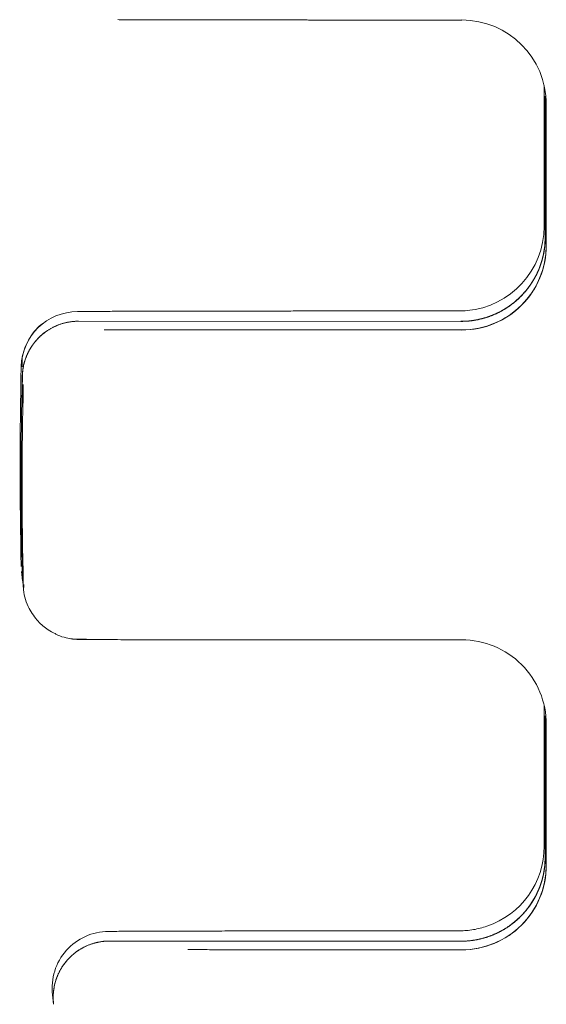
# Model space of a CAD drawing. Header units: millimetres. Extents: x 25069 to 61396, y 8621 to 21558.
# Tile 213 of 256: x 38255 to 38264, y 12416 to 12434. Entities that reach past the tile are written whole.
import ezdxf

# ---------------------------------------------------------------- set-up
doc = ezdxf.new("R2010")
doc.units = ezdxf.units.MM
doc.layers.add('10', color=7, linetype='Continuous')

msp = doc.modelspace()

# ---------------------------------------------------------------- linework, layer by layer
at = {"layer": '10', "color": 7, "linetype": 'Continuous', "lineweight": 18}
for p, q in [((38262.691, 12433.964), (38260.491, 12433.964)), ((38264.153, 12432.799), (38264.153, 12430.301)), ((38264.174, 12432.615), (38264.174, 12430.115)), ((38262.674, 12428.616), (38255.893, 12428.619)), ((38254.881, 12424.177), (38254.899, 12424.009)), ((38254.9, 12424.008), (38254.916, 12423.86)), ((38262.691, 12422.964), (38259.912, 12422.964)), ((38264.153, 12421.799), (38264.153, 12419.301)), ((38264.174, 12421.615), (38264.174, 12419.115)), ((38262.674, 12417.616), (38256.442, 12417.618)), ((38255.449, 12416.497), (38255.43, 12416.666))]:
    msp.add_line(p, q, dxfattribs=at)
at = {"layer": '10', "color": 7, "linetype": 'Continuous', "lineweight": 13}
for p, q in [((38264.191, 12432.464), (38264.191, 12429.964)), ((38262.691, 12428.463), (38259.912, 12428.463)), ((38256.032, 12422.979), (38255.786, 12422.979)), ((38264.191, 12421.464), (38264.191, 12418.964)), ((38262.691, 12417.463), (38260.491, 12417.463))]:
    msp.add_line(p, q, dxfattribs=at)
at = {"layer": '10', "color": 7, "linetype": 'Continuous', "lineweight": 18}
for centre, major_axis, ratio, start_param, end_param in [((38262.691, 12432.464), (1.491, 0.167), 0.999999, -0.111645, 1.459151), ((38262.653, 12430.301), (1.491, 0.167), 0.999999, 4.689807, 6.171533), ((38262.674, 12430.117), (-1.12, 0.998), 0.99954, 2.298662, 3.869458), ((38262.691, 12429.964), (1.491, 0.167), 0.999999, 4.600736, 6.171532), ((38255.874, 12427.789), (0.994, 0.111), 0.999999, 1.459147, 3.006763), ((38255.893, 12427.62), (-0.747, 0.666), 0.99954, -0.842931, 0.704684), ((38331.354, 12426.039), (76.024, 8.523), 0.999999, 3.006763, 3.053124), ((38331.377, 12425.835), (-57.118, 50.919), 0.99954, 0.704669, 0.751031), ((38331.39, 12425.721), (76.024, 8.523), 0.999999, 3.006762, 3.053124), ((38255.91, 12423.971), (0.707, 0.707), 1, 2.379375, 2.467855), ((38262.691, 12421.464), (1.491, 0.167), 0.999999, -0.111649, 1.459148), ((38262.653, 12419.301), (1.491, 0.167), 0.999999, -1.352921, -0.111652), ((38262.674, 12419.117), (-1.12, 0.998), 0.99954, 2.298662, 3.869458), ((38262.691, 12418.964), (1.491, 0.167), 0.999999, 4.600736, 6.171532), ((38256.423, 12416.789), (0.994, 0.111), 0.999999, 1.459148, 3.152769), ((38256.442, 12416.619), (-0.747, 0.666), 0.99954, -0.842931, 0.85069)]:
    msp.add_ellipse(centre, major_axis=major_axis, ratio=ratio, start_param=start_param, end_param=end_param, dxfattribs=at)
at = {"layer": '10', "color": 7, "linetype": 'Continuous', "lineweight": 13}
for centre, major_axis, ratio, start_param, end_param in [((38262.691, 12432.463), (1.061, 1.061), 1, 5.498902, 5.613675), ((38262.691, 12429.963), (1.491, 0.167), 0.999999, 4.600619, 6.172651), ((38331.391, 12425.713), (76.024, 8.523), 0.999999, 3.006661, 3.053022), ((38262.691, 12421.463), (1.061, 1.061), 1, 5.498902, 5.613675), ((38262.691, 12418.963), (1.491, 0.167), 0.999999, 4.600619, 6.172651)]:
    msp.add_ellipse(centre, major_axis=major_axis, ratio=ratio, start_param=start_param, end_param=end_param, dxfattribs=at)
at = {"layer": '10', "color": 7, "linetype": 'Continuous', "lineweight": 18}
for points, knots in [([(38260.491, 12433.964), (38260.359, 12433.964), (38260.227, 12433.964), (38260.062, 12433.964), (38260.029, 12433.964), (38259.963, 12433.964), (38259.865, 12433.965), (38259.768, 12433.965), (38259.575, 12433.965), (38259.322, 12433.965), (38259.075, 12433.965), (38258.892, 12433.965), (38258.832, 12433.965), (38258.742, 12433.965), (38258.712, 12433.965), (38258.653, 12433.965), (38258.506, 12433.965), (38258.252, 12433.966), (38258.042, 12433.966), (38257.838, 12433.966), (38257.74, 12433.966), (38257.551, 12433.967), (38257.462, 12433.967), (38257.295, 12433.967), (38257.138, 12433.967), (38257.002, 12433.968), (38256.924, 12433.968), (38256.908, 12433.968), (38256.878, 12433.968), (38256.863, 12433.968), (38256.821, 12433.968), (38256.794, 12433.969), (38256.717, 12433.969), (38256.653, 12433.969), (38256.601, 12433.969), (38256.587, 12433.97)], [0, 0, 0, 0, 0.074383, 0.074383, 0.092978, 0.092978, 0.111574, 0.148765, 0.148765, 0.223148, 0.297531, 0.297531, 0.334722, 0.334722, 0.353318, 0.353318, 0.371913, 0.446296, 0.520678, 0.520678, 0.595061, 0.595061, 0.669444, 0.669444, 0.743826, 0.818209, 0.818209, 0.836805, 0.836805, 0.8554, 0.8554, 0.892592, 0.892592, 0.966974, 1, 1, 1, 1]), ([(38264.174, 12430.115), (38264.174, 12430.111), (38264.174, 12430.104), (38264.174, 12430.094), (38264.173, 12430.083), (38264.173, 12430.073), (38264.173, 12430.062), (38264.172, 12430.051), (38264.172, 12430.041), (38264.171, 12430.03), (38264.171, 12430.019), (38264.17, 12430.008), (38264.169, 12429.998), (38264.168, 12429.987), (38264.167, 12429.976), (38264.166, 12429.965), (38264.165, 12429.953), (38264.164, 12429.942), (38264.163, 12429.931), (38264.161, 12429.92), (38264.16, 12429.909), (38264.158, 12429.897), (38264.156, 12429.886), (38264.154, 12429.875), (38264.153, 12429.863), (38264.151, 12429.852), (38264.149, 12429.84), (38264.146, 12429.829), (38264.144, 12429.817), (38264.142, 12429.806), (38264.139, 12429.794), (38264.137, 12429.783), (38264.134, 12429.771), (38264.131, 12429.759), (38264.128, 12429.747), (38264.125, 12429.736), (38264.122, 12429.724), (38264.119, 12429.712), (38264.115, 12429.7), (38264.112, 12429.688), (38264.108, 12429.677), (38264.105, 12429.665), (38264.101, 12429.653), (38264.097, 12429.641), (38264.093, 12429.629), (38264.089, 12429.617), (38264.084, 12429.605), (38264.08, 12429.593), (38264.076, 12429.581), (38264.071, 12429.569), (38264.066, 12429.557), (38264.061, 12429.545), (38264.056, 12429.533), (38264.051, 12429.521), (38264.046, 12429.509), (38264.04, 12429.497), (38264.035, 12429.485), (38264.029, 12429.472), (38264.024, 12429.46), (38264.018, 12429.448), (38264.012, 12429.436), (38264.005, 12429.424), (38263.999, 12429.412), (38263.993, 12429.4), (38263.986, 12429.388), (38263.979, 12429.376), (38263.973, 12429.364), (38263.966, 12429.352), (38263.958, 12429.34), (38263.951, 12429.329), (38263.944, 12429.317), (38263.936, 12429.305), (38263.929, 12429.293), (38263.921, 12429.281), (38263.913, 12429.269), (38263.905, 12429.258), (38263.897, 12429.246), (38263.888, 12429.234), (38263.88, 12429.223), (38263.871, 12429.211), (38263.862, 12429.2), (38263.853, 12429.188), (38263.844, 12429.177), (38263.835, 12429.165), (38263.825, 12429.154), (38263.816, 12429.143), (38263.806, 12429.131), (38263.796, 12429.12), (38263.786, 12429.109), (38263.776, 12429.098), (38263.766, 12429.087), (38263.756, 12429.076), (38263.745, 12429.065), (38263.734, 12429.054), (38263.724, 12429.043), (38263.713, 12429.033), (38263.701, 12429.022), (38263.69, 12429.012), (38263.679, 12429.001), (38263.667, 12428.991), (38263.655, 12428.981), (38263.643, 12428.971), (38263.631, 12428.96), (38263.619, 12428.95), (38263.607, 12428.941), (38263.594, 12428.931), (38263.582, 12428.921), (38263.569, 12428.912), (38263.556, 12428.902), (38263.543, 12428.893), (38263.53, 12428.883), (38263.517, 12428.874), (38263.503, 12428.865), (38263.49, 12428.856), (38263.476, 12428.848), (38263.462, 12428.839), (38263.448, 12428.83), (38263.434, 12428.822), (38263.419, 12428.814), (38263.405, 12428.805), (38263.39, 12428.797), (38263.376, 12428.789), (38263.361, 12428.782), (38263.346, 12428.774), (38263.331, 12428.767), (38263.315, 12428.759), (38263.3, 12428.752), (38263.285, 12428.745), (38263.269, 12428.738), (38263.253, 12428.732), (38263.237, 12428.725), (38263.221, 12428.719), (38263.205, 12428.713), (38263.189, 12428.706), (38263.172, 12428.701), (38263.156, 12428.695), (38263.139, 12428.689), (38263.123, 12428.684), (38263.106, 12428.679), (38263.089, 12428.674), (38263.072, 12428.669), (38263.055, 12428.665), (38263.037, 12428.66), (38263.02, 12428.656), (38263.003, 12428.652), (38262.985, 12428.648), (38262.967, 12428.644), (38262.95, 12428.641), (38262.932, 12428.638), (38262.914, 12428.635), (38262.896, 12428.632), (38262.878, 12428.629), (38262.86, 12428.627), (38262.841, 12428.625), (38262.823, 12428.623), (38262.805, 12428.621), (38262.786, 12428.62), (38262.767, 12428.618), (38262.749, 12428.617), (38262.73, 12428.617), (38262.711, 12428.616), (38262.693, 12428.616), (38262.68, 12428.616), (38262.674, 12428.616)], [0, 0, 0, 0, 0.004278, 0.008577, 0.012898, 0.017241, 0.021605, 0.025992, 0.030401, 0.034832, 0.039285, 0.043761, 0.048259, 0.052779, 0.057322, 0.061887, 0.066475, 0.071086, 0.075719, 0.080375, 0.085054, 0.089756, 0.094481, 0.099229, 0.104, 0.108794, 0.113611, 0.118452, 0.123316, 0.128203, 0.133113, 0.138047, 0.143005, 0.147986, 0.15299, 0.158018, 0.16307, 0.168146, 0.173245, 0.178368, 0.183516, 0.188686, 0.193881, 0.1991, 0.204343, 0.20961, 0.214901, 0.220217, 0.225556, 0.23092, 0.236308, 0.24172, 0.247157, 0.252618, 0.258103, 0.263613, 0.269148, 0.274707, 0.28029, 0.285898, 0.291531, 0.297188, 0.30287, 0.308577, 0.314309, 0.320065, 0.325846, 0.331652, 0.337483, 0.343339, 0.34922, 0.355125, 0.361056, 0.367012, 0.372993, 0.378999, 0.38503, 0.391086, 0.397167, 0.403274, 0.409406, 0.415563, 0.421745, 0.427952, 0.434185, 0.440444, 0.446727, 0.453036, 0.459371, 0.46573, 0.472116, 0.478527, 0.484963, 0.491425, 0.497912, 0.504425, 0.510964, 0.517528, 0.524118, 0.530733, 0.537374, 0.544041, 0.550734, 0.557452, 0.564196, 0.570966, 0.577762, 0.584583, 0.591431, 0.598304, 0.605203, 0.612128, 0.619079, 0.626055, 0.633058, 0.640087, 0.647142, 0.654222, 0.661329, 0.668462, 0.67562, 0.682805, 0.690016, 0.697253, 0.704516, 0.711805, 0.719121, 0.726462, 0.73383, 0.741224, 0.748644, 0.75609, 0.763563, 0.771061, 0.778586, 0.786138, 0.793715, 0.801319, 0.808949, 0.816606, 0.824289, 0.831998, 0.839733, 0.847495, 0.855284, 0.863098, 0.87094, 0.878807, 0.886701, 0.894622, 0.902569, 0.910542, 0.918542, 0.926568, 0.934621, 0.942701, 0.950806, 0.958939, 0.967098, 0.975284, 0.983496, 0.991735, 1, 1, 1, 1]), ([(38262.653, 12428.801), (38262.54, 12428.801), (38262.427, 12428.801), (38262.201, 12428.801), (38262.089, 12428.801), (38261.752, 12428.801), (38261.531, 12428.801), (38261.095, 12428.8), (38260.665, 12428.8), (38260.247, 12428.8), (38259.939, 12428.8), (38259.837, 12428.8), (38259.635, 12428.8), (38259.535, 12428.799), (38259.241, 12428.799), (38258.863, 12428.799), (38258.509, 12428.798), (38258.168, 12428.798), (38258.004, 12428.797), (38257.689, 12428.797), (38257.541, 12428.797), (38257.262, 12428.796), (38257, 12428.795), (38256.774, 12428.795), (38256.618, 12428.794), (38256.568, 12428.794), (38256.473, 12428.794), (38256.428, 12428.794), (38256.302, 12428.793), (38256.154, 12428.792), (38256.047, 12428.792), (38255.962, 12428.791), (38255.929, 12428.79), (38255.896, 12428.79), (38255.888, 12428.79), (38255.877, 12428.789), (38255.874, 12428.789), (38255.874, 12428.789)], [0, 0, 0, 0, 0.03125, 0.03125, 0.0625, 0.0625, 0.125, 0.125, 0.1875, 0.25, 0.25, 0.28125, 0.28125, 0.3125, 0.3125, 0.375, 0.4375, 0.4375, 0.5, 0.5, 0.5625, 0.5625, 0.625, 0.6875, 0.6875, 0.71875, 0.71875, 0.75, 0.75, 0.8125, 0.875, 0.875, 0.9375, 0.9375, 0.96875, 0.96875, 1, 1, 1, 1]), ([(38255.272, 12428.584), (38255.268, 12428.582), (38255.169, 12428.528), (38255.026, 12428.338), (38254.893, 12428.07), (38254.885, 12427.884), (38254.891, 12427.811)], [0, 0, 0, 0, 0.017486, 0.376007, 0.76283, 1, 1, 1, 1]), ([(38255.893, 12428.619), (38255.885, 12428.619), (38255.867, 12428.618), (38255.84, 12428.617), (38255.814, 12428.616), (38255.788, 12428.613), (38255.762, 12428.61), (38255.737, 12428.607), (38255.712, 12428.602), (38255.687, 12428.597), (38255.662, 12428.592), (38255.637, 12428.586), (38255.613, 12428.579), (38255.59, 12428.572), (38255.566, 12428.564), (38255.543, 12428.556), (38255.52, 12428.547), (38255.498, 12428.537), (38255.476, 12428.528), (38255.455, 12428.518), (38255.433, 12428.507), (38255.413, 12428.496), (38255.392, 12428.484), (38255.372, 12428.472), (38255.353, 12428.46), (38255.334, 12428.448), (38255.315, 12428.435), (38255.297, 12428.421), (38255.279, 12428.408), (38255.262, 12428.394), (38255.245, 12428.38), (38255.228, 12428.365), (38255.212, 12428.351), (38255.196, 12428.336), (38255.181, 12428.321), (38255.166, 12428.306), (38255.152, 12428.29), (38255.138, 12428.274), (38255.125, 12428.258), (38255.112, 12428.242), (38255.099, 12428.226), (38255.087, 12428.21), (38255.075, 12428.194), (38255.064, 12428.177), (38255.053, 12428.161), (38255.042, 12428.144), (38255.032, 12428.127), (38255.023, 12428.111), (38255.013, 12428.094), (38255.004, 12428.077), (38254.996, 12428.06), (38254.988, 12428.043), (38254.98, 12428.026), (38254.973, 12428.01), (38254.966, 12427.993), (38254.959, 12427.976), (38254.953, 12427.959), (38254.947, 12427.942), (38254.942, 12427.926), (38254.936, 12427.909), (38254.931, 12427.893), (38254.927, 12427.876), (38254.923, 12427.86), (38254.919, 12427.843), (38254.915, 12427.827), (38254.912, 12427.811), (38254.909, 12427.795), (38254.906, 12427.779), (38254.904, 12427.763), (38254.902, 12427.748), (38254.9, 12427.732), (38254.898, 12427.717), (38254.897, 12427.702), (38254.896, 12427.687), (38254.895, 12427.672), (38254.894, 12427.657), (38254.894, 12427.647), (38254.894, 12427.642)], [0, 0, 0, 0, 0.017255, 0.034404, 0.051446, 0.068382, 0.085211, 0.101934, 0.11855, 0.13506, 0.151463, 0.16776, 0.183951, 0.200035, 0.216013, 0.231885, 0.24765, 0.263309, 0.278862, 0.294309, 0.309649, 0.324883, 0.340011, 0.355032, 0.369948, 0.384757, 0.399461, 0.414058, 0.428549, 0.442934, 0.457213, 0.471386, 0.485453, 0.499414, 0.51327, 0.527019, 0.540662, 0.5542, 0.567632, 0.580958, 0.594178, 0.607293, 0.620302, 0.633205, 0.646002, 0.658694, 0.671281, 0.683761, 0.696137, 0.708407, 0.720571, 0.73263, 0.744584, 0.756433, 0.768176, 0.779814, 0.791347, 0.802774, 0.814097, 0.825315, 0.836427, 0.847435, 0.858338, 0.869136, 0.879829, 0.890418, 0.900902, 0.911281, 0.921556, 0.931726, 0.941792, 0.951754, 0.961611, 0.971365, 0.981014, 0.990559, 1, 1, 1, 1]), ([(38256.347, 12428.468), (38256.359, 12428.468), (38256.432, 12428.468), (38256.58, 12428.467), (38256.736, 12428.467), (38256.901, 12428.467), (38256.989, 12428.467), (38257.176, 12428.466), (38257.273, 12428.466), (38257.475, 12428.466), (38257.684, 12428.466), (38257.908, 12428.465), (38258.053, 12428.465), (38258.082, 12428.465), (38258.14, 12428.465), (38258.17, 12428.465), (38258.26, 12428.465), (38258.32, 12428.465), (38258.501, 12428.465), (38258.747, 12428.465), (38258.999, 12428.465), (38259.191, 12428.465), (38259.288, 12428.465), (38259.386, 12428.464), (38259.451, 12428.464), (38259.484, 12428.464), (38259.648, 12428.464), (38259.78, 12428.464), (38259.912, 12428.464)], [0, 0, 0, 0, 0.018317, 0.107561, 0.196805, 0.196805, 0.286049, 0.286049, 0.375293, 0.375293, 0.464537, 0.553781, 0.553781, 0.576092, 0.576092, 0.598403, 0.598403, 0.643024, 0.643024, 0.732268, 0.821512, 0.821512, 0.866134, 0.888445, 0.888445, 0.910756, 0.910756, 1, 1, 1, 1]), ([(38254.923, 12423.944), (38254.919, 12423.913), (38254.908, 12423.767), (38254.997, 12423.532), (38255.157, 12423.297), (38255.324, 12423.152), (38255.434, 12423.093), (38255.478, 12423.074)], [0, 0, 0, 0, 0.08625, 0.40248, 0.655716, 0.869026, 1, 1, 1, 1]), ([(38255.478, 12423.074), (38255.493, 12423.065), (38255.554, 12423.031), (38255.658, 12423.001), (38255.765, 12422.981), (38255.825, 12422.975), (38255.852, 12422.973), (38255.872, 12422.972), (38255.895, 12422.971), (38255.903, 12422.971), (38255.932, 12422.971), (38255.944, 12422.971)], [0, 0, 0, 0, 0.063285, 0.253437, 0.391249, 0.454837, 0.499351, 0.550793, 0.640005, 0.871935, 1, 1, 1, 1]), ([(38259.912, 12422.964), (38259.78, 12422.964), (38259.648, 12422.964), (38259.484, 12422.964), (38259.451, 12422.964), (38259.386, 12422.964), (38259.288, 12422.965), (38259.191, 12422.965), (38258.999, 12422.965), (38258.747, 12422.965), (38258.501, 12422.965), (38258.32, 12422.965), (38258.26, 12422.965), (38258.17, 12422.965), (38258.14, 12422.965), (38258.082, 12422.965), (38257.936, 12422.965), (38257.684, 12422.966), (38257.475, 12422.966), (38257.273, 12422.966), (38257.176, 12422.966), (38256.989, 12422.967), (38256.901, 12422.967), (38256.736, 12422.967), (38256.58, 12422.967), (38256.446, 12422.968), (38256.369, 12422.968), (38256.353, 12422.968), (38256.324, 12422.968), (38256.309, 12422.968), (38256.267, 12422.968), (38256.24, 12422.969), (38256.165, 12422.969), (38256.077, 12422.969), (38256.013, 12422.97), (38255.975, 12422.97), (38255.959, 12422.97), (38255.946, 12422.97), (38255.943, 12422.97)], [0, 0, 0, 0, 0.068017, 0.068017, 0.085021, 0.085021, 0.102025, 0.136034, 0.136034, 0.20405, 0.272067, 0.272067, 0.306075, 0.306075, 0.32308, 0.32308, 0.340084, 0.408101, 0.476117, 0.476117, 0.544134, 0.544134, 0.612151, 0.612151, 0.680168, 0.748184, 0.748184, 0.765189, 0.765189, 0.782193, 0.782193, 0.816201, 0.816201, 0.884218, 0.952235, 0.952235, 0.986243, 1, 1, 1, 1]), ([(38264.174, 12419.115), (38264.174, 12419.111), (38264.174, 12419.104), (38264.174, 12419.094), (38264.173, 12419.083), (38264.173, 12419.073), (38264.173, 12419.062), (38264.172, 12419.052), (38264.172, 12419.041), (38264.171, 12419.03), (38264.171, 12419.019), (38264.17, 12419.008), (38264.169, 12418.998), (38264.168, 12418.987), (38264.167, 12418.976), (38264.166, 12418.965), (38264.165, 12418.953), (38264.164, 12418.942), (38264.163, 12418.931), (38264.161, 12418.92), (38264.16, 12418.909), (38264.158, 12418.897), (38264.156, 12418.886), (38264.154, 12418.875), (38264.153, 12418.863), (38264.151, 12418.852), (38264.149, 12418.84), (38264.146, 12418.829), (38264.144, 12418.817), (38264.142, 12418.806), (38264.139, 12418.794), (38264.137, 12418.783), (38264.134, 12418.771), (38264.131, 12418.759), (38264.128, 12418.747), (38264.125, 12418.736), (38264.122, 12418.724), (38264.119, 12418.712), (38264.115, 12418.7), (38264.112, 12418.688), (38264.108, 12418.677), (38264.105, 12418.665), (38264.101, 12418.653), (38264.097, 12418.641), (38264.093, 12418.629), (38264.089, 12418.617), (38264.084, 12418.605), (38264.08, 12418.593), (38264.076, 12418.581), (38264.071, 12418.569), (38264.066, 12418.557), (38264.061, 12418.545), (38264.056, 12418.533), (38264.051, 12418.521), (38264.046, 12418.509), (38264.04, 12418.497), (38264.035, 12418.485), (38264.029, 12418.472), (38264.024, 12418.46), (38264.018, 12418.448), (38264.012, 12418.436), (38264.005, 12418.424), (38263.999, 12418.412), (38263.993, 12418.4), (38263.986, 12418.388), (38263.979, 12418.376), (38263.973, 12418.364), (38263.966, 12418.352), (38263.958, 12418.34), (38263.951, 12418.329), (38263.944, 12418.317), (38263.936, 12418.305), (38263.929, 12418.293), (38263.921, 12418.281), (38263.913, 12418.269), (38263.905, 12418.258), (38263.897, 12418.246), (38263.888, 12418.234), (38263.88, 12418.223), (38263.871, 12418.211), (38263.862, 12418.2), (38263.853, 12418.188), (38263.844, 12418.177), (38263.835, 12418.165), (38263.825, 12418.154), (38263.816, 12418.143), (38263.806, 12418.131), (38263.796, 12418.12), (38263.786, 12418.109), (38263.776, 12418.098), (38263.766, 12418.087), (38263.756, 12418.076), (38263.745, 12418.065), (38263.734, 12418.054), (38263.724, 12418.043), (38263.713, 12418.033), (38263.701, 12418.022), (38263.69, 12418.012), (38263.679, 12418.001), (38263.667, 12417.991), (38263.655, 12417.981), (38263.643, 12417.971), (38263.631, 12417.96), (38263.619, 12417.95), (38263.607, 12417.941), (38263.594, 12417.931), (38263.582, 12417.921), (38263.569, 12417.912), (38263.556, 12417.902), (38263.543, 12417.893), (38263.53, 12417.883), (38263.517, 12417.874), (38263.503, 12417.865), (38263.49, 12417.856), (38263.476, 12417.848), (38263.462, 12417.839), (38263.448, 12417.83), (38263.434, 12417.822), (38263.419, 12417.814), (38263.405, 12417.805), (38263.39, 12417.797), (38263.376, 12417.79), (38263.361, 12417.782), (38263.346, 12417.774), (38263.331, 12417.767), (38263.315, 12417.759), (38263.3, 12417.752), (38263.285, 12417.745), (38263.269, 12417.738), (38263.253, 12417.732), (38263.237, 12417.725), (38263.221, 12417.719), (38263.205, 12417.713), (38263.189, 12417.706), (38263.172, 12417.701), (38263.156, 12417.695), (38263.139, 12417.689), (38263.123, 12417.684), (38263.106, 12417.679), (38263.089, 12417.674), (38263.072, 12417.669), (38263.055, 12417.665), (38263.037, 12417.66), (38263.02, 12417.656), (38263.003, 12417.652), (38262.985, 12417.648), (38262.967, 12417.644), (38262.95, 12417.641), (38262.932, 12417.638), (38262.914, 12417.635), (38262.896, 12417.632), (38262.878, 12417.629), (38262.86, 12417.627), (38262.841, 12417.625), (38262.823, 12417.623), (38262.805, 12417.621), (38262.786, 12417.62), (38262.767, 12417.618), (38262.749, 12417.617), (38262.73, 12417.617), (38262.711, 12417.616), (38262.693, 12417.616), (38262.68, 12417.616), (38262.674, 12417.616)], [0, 0, 0, 0, 0.004278, 0.008577, 0.012898, 0.017241, 0.021605, 0.025992, 0.030401, 0.034832, 0.039285, 0.043761, 0.048259, 0.052779, 0.057322, 0.061887, 0.066475, 0.071086, 0.075719, 0.080375, 0.085054, 0.089756, 0.094481, 0.099229, 0.104, 0.108794, 0.113611, 0.118452, 0.123316, 0.128203, 0.133113, 0.138047, 0.143005, 0.147986, 0.15299, 0.158018, 0.16307, 0.168146, 0.173245, 0.178368, 0.183516, 0.188686, 0.193881, 0.1991, 0.204343, 0.20961, 0.214901, 0.220217, 0.225556, 0.23092, 0.236308, 0.24172, 0.247157, 0.252618, 0.258103, 0.263613, 0.269148, 0.274707, 0.28029, 0.285898, 0.291531, 0.297188, 0.30287, 0.308577, 0.314309, 0.320065, 0.325846, 0.331652, 0.337483, 0.343339, 0.34922, 0.355125, 0.361056, 0.367012, 0.372993, 0.378999, 0.38503, 0.391086, 0.397167, 0.403274, 0.409406, 0.415563, 0.421745, 0.427952, 0.434185, 0.440444, 0.446727, 0.453036, 0.459371, 0.46573, 0.472116, 0.478527, 0.484963, 0.491425, 0.497912, 0.504425, 0.510964, 0.517528, 0.524118, 0.530733, 0.537374, 0.544041, 0.550734, 0.557452, 0.564196, 0.570966, 0.577762, 0.584583, 0.591431, 0.598304, 0.605203, 0.612128, 0.619079, 0.626055, 0.633058, 0.640087, 0.647142, 0.654222, 0.661329, 0.668462, 0.67562, 0.682805, 0.690016, 0.697253, 0.704516, 0.711805, 0.719121, 0.726462, 0.73383, 0.741224, 0.748644, 0.75609, 0.763563, 0.771061, 0.778586, 0.786138, 0.793715, 0.801319, 0.808949, 0.816606, 0.824289, 0.831998, 0.839733, 0.847495, 0.855284, 0.863098, 0.87094, 0.878807, 0.886701, 0.894622, 0.902569, 0.910542, 0.918542, 0.926568, 0.934621, 0.942701, 0.950806, 0.958939, 0.967098, 0.975284, 0.983496, 0.991735, 1, 1, 1, 1]), ([(38263.138, 12417.882), (38263.06, 12417.855), (38262.979, 12417.835), (38262.816, 12417.807), (38262.735, 12417.801), (38262.653, 12417.801)], [0, 0, 0, 0, 0.5, 0.5, 1, 1, 1, 1]), ([(38262.653, 12417.801), (38262.546, 12417.801), (38262.44, 12417.801), (38262.281, 12417.801), (38262.228, 12417.801), (38262.123, 12417.801), (38262.071, 12417.801), (38261.81, 12417.801), (38261.399, 12417.8), (38261, 12417.8), (38260.607, 12417.8), (38260.414, 12417.8), (38260.177, 12417.799), (38260.129, 12417.799), (38260.035, 12417.799), (38259.988, 12417.799), (38259.849, 12417.799), (38259.758, 12417.799), (38259.489, 12417.799), (38259.141, 12417.798), (38258.818, 12417.798), (38258.507, 12417.797), (38258.357, 12417.797), (38258.07, 12417.797), (38257.935, 12417.796), (38257.681, 12417.796), (38257.443, 12417.795), (38257.238, 12417.795), (38257.097, 12417.794), (38257.051, 12417.794), (38256.987, 12417.794), (38256.966, 12417.794), (38256.925, 12417.793), (38256.905, 12417.793), (38256.81, 12417.793), (38256.742, 12417.792), (38256.627, 12417.792), (38256.579, 12417.791), (38256.501, 12417.791), (38256.472, 12417.79), (38256.448, 12417.79), (38256.443, 12417.79), (38256.436, 12417.79), (38256.433, 12417.79), (38256.425, 12417.789), (38256.423, 12417.789), (38256.423, 12417.789)], [0, 0, 0, 0, 0.03125, 0.03125, 0.046875, 0.046875, 0.0625, 0.0625, 0.125, 0.1875, 0.1875, 0.25, 0.25, 0.265625, 0.265625, 0.28125, 0.28125, 0.3125, 0.3125, 0.375, 0.4375, 0.4375, 0.5, 0.5, 0.5625, 0.5625, 0.625, 0.6875, 0.6875, 0.71875, 0.71875, 0.734375, 0.734375, 0.75, 0.75, 0.8125, 0.8125, 0.875, 0.875, 0.9375, 0.9375, 0.953125, 0.953125, 0.96875, 0.96875, 1, 1, 1, 1]), ([(38256.442, 12417.618), (38256.432, 12417.618), (38256.413, 12417.618), (38256.384, 12417.617), (38256.356, 12417.615), (38256.328, 12417.612), (38256.3, 12417.608), (38256.272, 12417.604), (38256.245, 12417.599), (38256.218, 12417.593), (38256.191, 12417.587), (38256.165, 12417.579), (38256.139, 12417.572), (38256.113, 12417.563), (38256.088, 12417.554), (38256.063, 12417.544), (38256.039, 12417.534), (38256.015, 12417.523), (38255.991, 12417.511), (38255.968, 12417.499), (38255.946, 12417.487), (38255.923, 12417.474), (38255.902, 12417.46), (38255.881, 12417.446), (38255.86, 12417.432), (38255.84, 12417.417), (38255.82, 12417.402), (38255.801, 12417.387), (38255.783, 12417.371), (38255.765, 12417.355), (38255.747, 12417.338), (38255.73, 12417.321), (38255.714, 12417.304), (38255.698, 12417.287), (38255.682, 12417.269), (38255.667, 12417.251), (38255.653, 12417.233), (38255.639, 12417.215), (38255.626, 12417.196), (38255.613, 12417.178), (38255.6, 12417.159), (38255.589, 12417.14), (38255.577, 12417.121), (38255.567, 12417.102), (38255.556, 12417.083), (38255.546, 12417.064), (38255.537, 12417.045), (38255.528, 12417.025), (38255.52, 12417.006), (38255.512, 12416.987), (38255.505, 12416.967), (38255.498, 12416.948), (38255.491, 12416.929), (38255.485, 12416.91), (38255.479, 12416.89), (38255.474, 12416.871), (38255.469, 12416.852), (38255.465, 12416.833), (38255.461, 12416.814), (38255.458, 12416.795), (38255.454, 12416.776), (38255.452, 12416.758), (38255.449, 12416.739), (38255.447, 12416.721), (38255.445, 12416.703), (38255.444, 12416.685), (38255.443, 12416.667), (38255.442, 12416.649), (38255.442, 12416.631), (38255.442, 12416.614), (38255.442, 12416.596), (38255.443, 12416.579), (38255.443, 12416.562), (38255.445, 12416.545), (38255.446, 12416.529), (38255.447, 12416.512), (38255.449, 12416.502), (38255.449, 12416.496)], [0, 0, 0, 0, 0.017111, 0.034119, 0.051025, 0.067828, 0.084528, 0.101125, 0.11762, 0.134012, 0.150301, 0.166487, 0.182571, 0.198553, 0.214432, 0.230208, 0.245882, 0.261453, 0.276922, 0.292288, 0.307552, 0.322713, 0.337772, 0.352729, 0.367584, 0.382336, 0.396986, 0.411533, 0.425979, 0.440322, 0.454563, 0.468702, 0.482739, 0.496674, 0.510507, 0.524238, 0.537867, 0.551394, 0.56482, 0.578143, 0.591365, 0.604485, 0.617503, 0.63042, 0.643235, 0.655949, 0.668561, 0.681071, 0.69348, 0.705788, 0.717994, 0.730099, 0.742103, 0.754006, 0.765808, 0.777508, 0.789108, 0.800607, 0.812005, 0.823302, 0.834498, 0.845594, 0.856589, 0.867483, 0.878277, 0.888971, 0.899564, 0.910057, 0.92045, 0.930743, 0.940936, 0.951029, 0.961023, 0.970916, 0.98071, 0.990405, 1, 1, 1, 1]), ([(38257.829, 12417.466), (38257.866, 12417.466), (38257.902, 12417.466), (38258.042, 12417.466), (38258.252, 12417.466), (38258.478, 12417.465), (38258.623, 12417.465), (38258.653, 12417.465), (38258.712, 12417.465), (38258.742, 12417.465), (38258.832, 12417.465), (38258.892, 12417.465), (38259.075, 12417.465), (38259.322, 12417.465), (38259.575, 12417.465), (38259.768, 12417.465), (38259.865, 12417.465), (38259.963, 12417.465), (38260.029, 12417.464), (38260.062, 12417.464), (38260.227, 12417.464), (38260.359, 12417.464), (38260.491, 12417.464)], [0, 0, 0, 0, 0.049817, 0.049817, 0.185557, 0.321298, 0.321298, 0.355233, 0.355233, 0.389168, 0.389168, 0.457038, 0.457038, 0.592779, 0.728519, 0.728519, 0.796389, 0.830324, 0.830324, 0.86426, 0.86426, 1, 1, 1, 1])]:
    msp.add_open_spline(points, degree=3, knots=knots, dxfattribs=at)
for points in [[(38262.786, 12428.807), (38262.742, 12428.803), (38262.697, 12428.801), (38262.653, 12428.801)], [(38254.894, 12427.642), (38254.866, 12426.46), (38254.866, 12425.278), (38254.894, 12424.096)]]:
    msp.add_open_spline(points, degree=3, dxfattribs=at)

doc.saveas('drawing.dxf')
